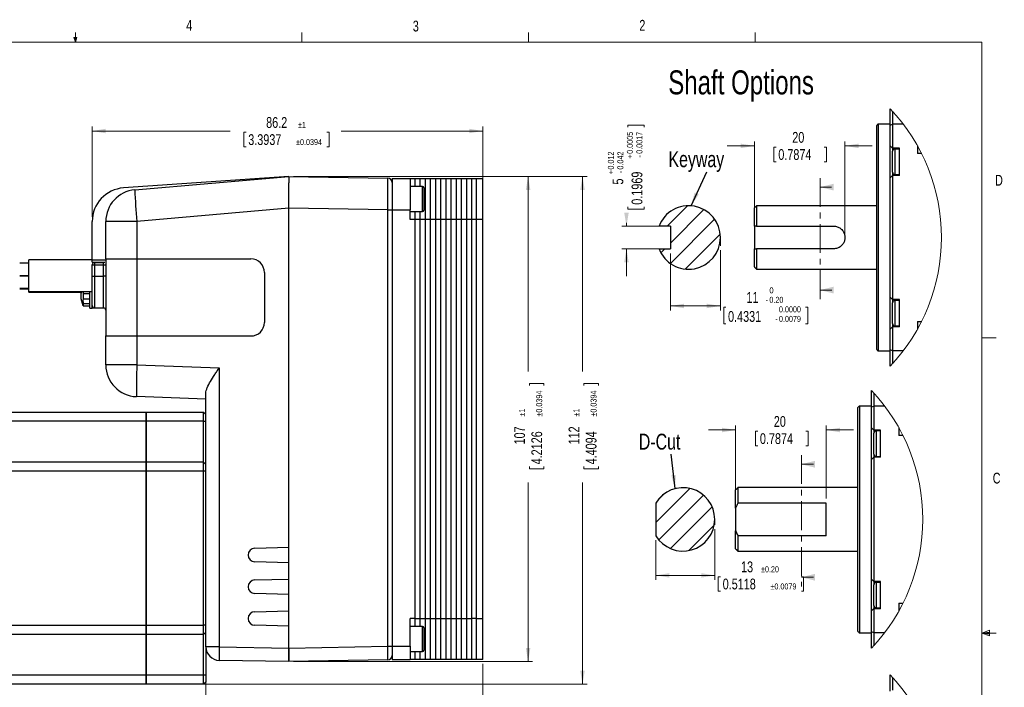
# Model space of a CAD drawing. Header units: millimetres. Extents: x 11 to 421, y 5 to 275.
# Tile 8 of 8: x 204 to 421, y 128 to 275. Entities that reach past the tile are written whole.
import ezdxf

# ---------------------------------------------------------------- set-up
doc = ezdxf.new("R2010")
doc.units = ezdxf.units.MM
doc.linetypes.add('CENTER', pattern=[10.16, 6.35, -1.27, 1.27, -1.27])
doc.styles.add('SLDTEXTSTYLE0', font='TXT', dxfattribs={"width": 0.75})
doc.dimstyles.new('SLDDIMSTYLE0', dxfattribs={"dimtxt": 2.38125, "dimasz": 3, "dimexe": 0, "dimexo": 0.0625, "dimgap": 0.595313, "dimtad": 0, "dimdec": 1, "dimrnd": 1e-09, "dimzin": 12, "dimdsep": 46, "dimtxsty": 'SLDTEXTSTYLE0', "dimsah": 1, "dimcen": 0.09, "dimadec": 0, "dimazin": 0, "dimtol": 1, "dimtp": 1, "dimtm": 1, "dimtfac": 1, "dimtdec": 1, "dimtofl": 0, "dimtmove": 0, "dimatfit": 3, "dimfxl": 1, "dimtolj": 1, "dimarcsym": 0})
doc.dimstyles.new('SLDDIMSTYLE10', dxfattribs={"dimtxt": 2.38125, "dimasz": 3, "dimexe": 0, "dimexo": 0.0625, "dimgap": 0.595313, "dimtad": 0, "dimdec": 3, "dimrnd": 1e-09, "dimzin": 12, "dimdsep": 46, "dimtxsty": 'SLDTEXTSTYLE0', "dimsah": 1, "dimcen": 0.09, "dimadec": 0, "dimazin": 0, "dimtol": 1, "dimtp": 0.012, "dimtm": 0.042, "dimtfac": 1.8, "dimtdec": 3, "dimtofl": 0, "dimtmove": 0, "dimatfit": 3, "dimfxl": 1, "dimtolj": 1, "dimarcsym": 0})
doc.dimstyles.new('SLDDIMSTYLE11', dxfattribs={"dimtxt": 0, "dimasz": 3, "dimexe": 0, "dimexo": 0.0625, "dimgap": 0, "dimtad": 0, "dimtih": 1, "dimtoh": 1, "dimdec": 0, "dimrnd": 1e-09, "dimzin": 0, "dimdsep": 46, "dimtxsty": 'Standard', "dimsah": 1, "dimcen": 0.09, "dimadec": 0, "dimazin": 0, "dimtfac": 3, "dimtdec": 0, "dimtofl": 0, "dimtmove": 0, "dimatfit": 3, "dimfxl": 1, "dimtolj": 1, "dimtzin": 0, "dimarcsym": 0})
doc.dimstyles.new('SLDDIMSTYLE12', dxfattribs={"dimtxt": 2.38125, "dimasz": 3, "dimexe": 0, "dimexo": 0.0625, "dimgap": 0.595313, "dimtad": 0, "dimrnd": 1e-09, "dimzin": 12, "dimdsep": 46, "dimtxsty": 'SLDTEXTSTYLE0', "dimsah": 1, "dimcen": 0.09, "dimadec": 0, "dimazin": 0, "dimtol": 1, "dimtp": 0.2, "dimtm": 0.2, "dimtfac": 1, "dimtofl": 0, "dimtmove": 0, "dimatfit": 3, "dimfxl": 1, "dimtolj": 1, "dimarcsym": 0})
doc.dimstyles.new('SLDDIMSTYLE3', dxfattribs={"dimtxt": 2.38125, "dimasz": 3, "dimexe": 0, "dimexo": 0.0625, "dimgap": 0.595313, "dimtad": 0, "dimrnd": 1e-09, "dimzin": 12, "dimdsep": 46, "dimtxsty": 'SLDTEXTSTYLE0', "dimsah": 1, "dimcen": 0.09, "dimadec": 0, "dimazin": 0, "dimtfac": 1, "dimtofl": 0, "dimtmove": 0, "dimatfit": 3, "dimfxl": 1, "dimtolj": 1, "dimtzin": 12, "dimarcsym": 0})
doc.dimstyles.new('SLDDIMSTYLE5', dxfattribs={"dimtxt": 2.38125, "dimasz": 3, "dimexe": 0, "dimexo": 0.0625, "dimgap": 0.595313, "dimtad": 0, "dimrnd": 1e-09, "dimzin": 12, "dimdsep": 46, "dimtxsty": 'SLDTEXTSTYLE0', "dimsah": 1, "dimcen": 0.09, "dimadec": 0, "dimazin": 0, "dimtol": 1, "dimtp": 1, "dimtm": 1, "dimtfac": 1, "dimtofl": 0, "dimtmove": 0, "dimatfit": 3, "dimfxl": 1, "dimtolj": 1, "dimarcsym": 0})
doc.dimstyles.new('SLDDIMSTYLE9', dxfattribs={"dimtxt": 2.38125, "dimasz": 3, "dimexe": 0, "dimexo": 0.0625, "dimgap": 0.595313, "dimtad": 0, "dimrnd": 1e-09, "dimzin": 12, "dimdsep": 46, "dimtxsty": 'SLDTEXTSTYLE0', "dimsah": 1, "dimcen": 0.09, "dimadec": 0, "dimazin": 0, "dimtol": 1, "dimtm": 0.2, "dimtfac": 0.555556, "dimtofl": 0, "dimtmove": 0, "dimatfit": 3, "dimfxl": 1, "dimtolj": 1, "dimtzin": 0, "dimarcsym": 0})

# ---------------------------------------------------------------- blocks, each defined once
blk = doc.blocks.new('*D13')
at = {"color": 7, "linetype": 'Continuous', "lineweight": 0}
for p, q in [((305.84, 133.24), (305.84, 109.15)), ((164.74, 128.24), (164.74, 109.15)), ((164.74, 110.15), (217.46, 110.15)), ((220.5, 109.87), (220.5, 106.65)), ((220.5, 109.87), (220.98, 109.87)), ((239.32, 109.87), (238.84, 109.87)), ((239.32, 109.87), (239.32, 106.65)), ((305.84, 110.15), (241.96, 110.15)), ((220.5, 106.65), (220.98, 106.65)), ((239.32, 106.65), (238.84, 106.65))]:
    blk.add_line(p, q, dxfattribs=at)
for points in [[(164.74, 110.15), (167.74, 109.65), (167.74, 110.65)], [(305.84, 110.15), (302.84, 110.65), (302.84, 109.65)]]:
    blk.add_solid(points, dxfattribs=at)
at = {"color": 7, "linetype": 'Continuous', "lineweight": 0, "attachment_point": 1, "style": 'SLDTEXTSTYLE0'}
for s, insert, char_height in [('141.1', (224.54, 113.22), 2.381), ('±1', (233.33, 112.15), 1.323), ('5.5551', (221.46, 109.44), 2.381), ('±0.0394', (232.01, 108.37), 1.323)]:
    blk.add_mtext(s, dxfattribs=dict(at, insert=insert, char_height=char_height))
blk = doc.blocks.new('*D14')
at = {"color": 7, "linetype": 'Continuous', "lineweight": 0}
for p, q in [((244.73, 136), (244.73, 117.74)), ((305.84, 133.24), (305.84, 117.74)), ((244.73, 118.74), (262.85, 118.74)), ((265.88, 118.45), (265.88, 115.24)), ((265.88, 118.45), (266.37, 118.45)), ((284.7, 118.45), (284.22, 118.45)), ((284.7, 118.45), (284.7, 115.24)), ((305.84, 118.74), (287.35, 118.74)), ((265.88, 115.24), (266.37, 115.24)), ((284.7, 115.24), (284.22, 115.24))]:
    blk.add_line(p, q, dxfattribs=at)
for points in [[(244.73, 118.74), (247.73, 118.24), (247.73, 119.24)], [(305.84, 118.74), (302.84, 119.24), (302.84, 118.24)]]:
    blk.add_solid(points, dxfattribs=at)
at = {"color": 7, "linetype": 'Continuous', "lineweight": 0, "attachment_point": 1, "style": 'SLDTEXTSTYLE0'}
for s, insert, char_height in [('61.1', (270.81, 121.81), 2.381), ('±1', (277.84, 120.74), 1.323), ('2.4059', (266.85, 118.03), 2.381), ('±0.0394', (277.4, 116.96), 1.323)]:
    blk.add_mtext(s, dxfattribs=dict(at, insert=insert, char_height=char_height))
blk = doc.blocks.new('*D18')
at = {"color": 7, "linetype": 'Continuous', "lineweight": 0}
for p, q in [((264.04, 240.74), (328.84, 240.74)), ((327.84, 240.74), (327.84, 197.72)), ((328.13, 195.08), (331.34, 195.08)), ((328.13, 195.08), (328.13, 194.59)), ((331.34, 195.08), (331.34, 194.59)), ((328.13, 176.26), (328.13, 176.74)), ((328.13, 176.26), (331.34, 176.26)), ((331.34, 176.26), (331.34, 176.74)), ((327.84, 128.74), (327.84, 173.22)), ((171.74, 128.74), (328.84, 128.74))]:
    blk.add_line(p, q, dxfattribs=at)
for points in [[(327.84, 240.74), (327.34, 237.74), (328.34, 237.74)], [(327.84, 128.74), (328.34, 131.74), (327.34, 131.74)]]:
    blk.add_solid(points, dxfattribs=at)
at = {"color": 7, "linetype": 'Continuous', "lineweight": 0, "attachment_point": 1, "rotation": 90, "style": 'SLDTEXTSTYLE0'}
for s, insert, char_height in [('±0.0394', (329.62, 187.77), 1.323), ('±1', (325.84, 187.77), 1.323), ('112', (324.77, 181.62), 2.381), ('4.4094', (328.55, 177.22), 2.381)]:
    blk.add_mtext(s, dxfattribs=dict(at, insert=insert, char_height=char_height))
blk = doc.blocks.new('*D19')
at = {"color": 7, "linetype": 'Continuous', "lineweight": 0}
for p, q in [((264.04, 240.74), (316.84, 240.74)), ((315.84, 240.74), (315.84, 197.72)), ((316.13, 195.08), (319.34, 195.08)), ((316.13, 195.08), (316.13, 194.59)), ((319.34, 195.08), (319.34, 194.59)), ((316.13, 176.26), (316.13, 176.74)), ((316.13, 176.26), (319.34, 176.26)), ((319.34, 176.26), (319.34, 176.74)), ((315.84, 133.74), (315.84, 173.22)), ((264.04, 133.74), (316.84, 133.74))]:
    blk.add_line(p, q, dxfattribs=at)
for points in [[(315.84, 240.74), (315.34, 237.74), (316.34, 237.74)], [(315.84, 133.74), (316.34, 136.74), (315.34, 136.74)]]:
    blk.add_solid(points, dxfattribs=at)
at = {"color": 7, "linetype": 'Continuous', "lineweight": 0, "attachment_point": 1, "rotation": 90, "style": 'SLDTEXTSTYLE0'}
for s, insert, char_height in [('±0.0394', (317.62, 187.77), 1.323), ('±1', (313.84, 187.77), 1.323), ('107', (312.77, 181.62), 2.381), ('4.2126', (316.55, 177.22), 2.381)]:
    blk.add_mtext(s, dxfattribs=dict(at, insert=insert, char_height=char_height))
blk = doc.blocks.new('*D20')
at = {"color": 7, "linetype": 'Continuous', "lineweight": 0}
for p, q in [((219.64, 231.79), (219.64, 251.74)), ((219.64, 250.74), (250.08, 250.74)), ((253.11, 250.45), (253.11, 247.24)), ((253.11, 250.45), (253.59, 250.45)), ((271.93, 250.45), (271.45, 250.45)), ((271.93, 250.45), (271.93, 247.24)), ((305.84, 250.74), (274.57, 250.74)), ((305.84, 232.24), (305.84, 251.74)), ((253.11, 247.24), (253.59, 247.24)), ((271.93, 247.24), (271.45, 247.24))]:
    blk.add_line(p, q, dxfattribs=at)
for points in [[(219.64, 250.74), (222.64, 250.24), (222.64, 251.24)], [(305.84, 250.74), (302.84, 251.24), (302.84, 250.24)]]:
    blk.add_solid(points, dxfattribs=at)
at = {"color": 7, "linetype": 'Continuous', "lineweight": 0, "attachment_point": 1, "style": 'SLDTEXTSTYLE0'}
for s, insert, char_height in [('86.2', (258.03, 253.81), 2.381), ('±1', (265.06, 252.74), 1.323), ('3.3937', (254.08, 250.03), 2.381), ('±0.0394', (264.63, 248.96), 1.323)]:
    blk.add_mtext(s, dxfattribs=dict(at, insert=insert, char_height=char_height))
blk = doc.blocks.new('*D24')
at = {"color": 7, "linetype": 'Continuous', "lineweight": 0}
for p, q in [((365.76, 230.76), (365.76, 248.46)), ((385.76, 228.26), (385.76, 248.46)), ((365.76, 247.46), (359.76, 247.46)), ((370.08, 247.18), (370.08, 243.96)), ((370.08, 247.18), (370.57, 247.18)), ((381.69, 247.18), (381.2, 247.18)), ((381.69, 247.18), (381.69, 243.96)), ((385.76, 247.46), (391.76, 247.46)), ((370.08, 243.96), (370.57, 243.96)), ((381.69, 243.96), (381.2, 243.96))]:
    blk.add_line(p, q, dxfattribs=at)
for points in [[(365.76, 247.46), (362.76, 247.96), (362.76, 246.96)], [(385.76, 247.46), (388.76, 246.96), (388.76, 247.96)]]:
    blk.add_solid(points, dxfattribs=at)
at = {"color": 7, "linetype": 'Continuous', "lineweight": 0, "char_height": 2.381, "attachment_point": 1, "style": 'SLDTEXTSTYLE0'}
for s, insert in [('20', (374.13, 250.53)), ('0.7874', (371.05, 246.75))]:
    blk.add_mtext(s, dxfattribs=dict(at, insert=insert))
blk = doc.blocks.new('*D25')
at = {"color": 7, "linetype": 'Continuous', "lineweight": 0}
for p, q in [((358.26, 224.44), (358.26, 211.16)), ((347.26, 223.76), (347.26, 211.16)), ((347.26, 212.16), (358.26, 212.16)), ((359, 211.88), (359, 208.25)), ((359, 211.88), (359.48, 211.88)), ((377.53, 211.88), (377.04, 211.88)), ((377.53, 211.88), (377.53, 208.25)), ((359, 208.25), (359.48, 208.25)), ((377.53, 208.25), (377.04, 208.25))]:
    blk.add_line(p, q, dxfattribs=at)
for points in [[(347.26, 212.16), (350.26, 211.66), (350.26, 212.66)], [(358.26, 212.16), (355.26, 212.66), (355.26, 211.66)]]:
    blk.add_solid(points, dxfattribs=at)
at = {"color": 7, "linetype": 'Continuous', "lineweight": 0, "attachment_point": 1, "style": 'SLDTEXTSTYLE0'}
for s, insert, char_height in [('11', (364.02, 215.23), 2.381), ('0', (369.09, 216.26), 1.32), ('-', (368.26, 214.17), 1.32), ('0.20', (369.09, 214.17), 1.323), ('0.4331', (359.96, 211.04), 2.381), ('0.0000', (371.19, 212.07), 1.323), ('-', (370.36, 209.97), 1.32), ('0.0079', (371.19, 209.97), 1.323)]:
    blk.add_mtext(s, dxfattribs=dict(at, insert=insert, char_height=char_height))
blk = doc.blocks.new('*D26')
at = {"color": 7, "linetype": 'Continuous', "lineweight": 0}
for p, q in [((337.83, 252.05), (341.46, 252.05)), ((337.83, 252.05), (337.83, 251.56)), ((341.46, 252.05), (341.46, 251.56)), ((337.83, 233.52), (337.83, 234)), ((337.83, 233.52), (341.46, 233.52)), ((341.46, 233.52), (341.46, 234)), ((337.54, 229.76), (337.54, 230.48)), ((346.26, 229.76), (336.54, 229.76)), ((346.26, 224.76), (336.54, 224.76)), ((337.54, 224.76), (337.54, 218.76))]:
    blk.add_line(p, q, dxfattribs=at)
for points in [[(337.54, 229.76), (338.04, 232.76), (337.04, 232.76)], [(337.54, 224.76), (337.04, 221.76), (338.04, 221.76)]]:
    blk.add_solid(points, dxfattribs=at)
at = {"color": 7, "linetype": 'Continuous', "lineweight": 0, "attachment_point": 1, "rotation": 90, "style": 'SLDTEXTSTYLE0'}
for s, insert, char_height in [('0.0005', (337.64, 245.71), 1.323), ('0.0017', (339.74, 245.71), 1.323), ('0.012', (333.44, 242.24), 1.323), ('0.042', (335.54, 242.24), 1.323), ('+', (337.64, 244.64), 1.32), ('0.1969', (338.67, 234.48), 2.381), ('-', (339.74, 244.88), 1.32), ('+', (333.44, 241.17), 1.32), ('-', (335.54, 241.41), 1.32), ('5', (334.47, 238.93), 2.38)]:
    blk.add_mtext(s, dxfattribs=dict(at, insert=insert, char_height=char_height))
blk = doc.blocks.new('*D27')
at = {"color": 7, "linetype": 'Continuous', "lineweight": 0}
for p, q in [((361.63, 184.81), (355.63, 184.81)), ((361.63, 168.6), (361.63, 185.81)), ((381.63, 169.7), (381.63, 185.81)), ((381.63, 184.81), (387.63, 184.81)), ((366.02, 184.53), (366.02, 181.31)), ((366.02, 184.53), (366.5, 184.53)), ((377.62, 184.53), (377.14, 184.53)), ((377.62, 184.53), (377.62, 181.31)), ((366.02, 181.31), (366.5, 181.31)), ((377.62, 181.31), (377.14, 181.31))]:
    blk.add_line(p, q, dxfattribs=at)
for points in [[(361.63, 184.81), (358.63, 185.31), (358.63, 184.31)], [(381.63, 184.81), (384.63, 184.31), (384.63, 185.31)]]:
    blk.add_solid(points, dxfattribs=at)
at = {"color": 7, "linetype": 'Continuous', "lineweight": 0, "char_height": 2.381, "attachment_point": 1, "style": 'SLDTEXTSTYLE0'}
for s, insert in [('20', (370.06, 187.88)), ('0.7874', (366.99, 184.1))]:
    blk.add_mtext(s, dxfattribs=dict(at, insert=insert))
blk = doc.blocks.new('*D29')
at = {"color": 7, "linetype": 'Continuous', "lineweight": 0}
for p, q in [((357.03, 162.92), (357.03, 151.75)), ((344.03, 160.49), (344.03, 151.75)), ((344.03, 152.75), (357.03, 152.75)), ((357.81, 152.46), (357.81, 149.25)), ((357.81, 152.46), (358.3, 152.46)), ((376.63, 152.46), (376.15, 152.46)), ((376.63, 152.46), (376.63, 149.25)), ((357.81, 149.25), (358.3, 149.25)), ((376.63, 149.25), (376.15, 149.25))]:
    blk.add_line(p, q, dxfattribs=at)
for points in [[(344.03, 152.75), (347.03, 152.25), (347.03, 153.25)], [(357.03, 152.75), (354.03, 153.25), (354.03, 152.25)]]:
    blk.add_solid(points, dxfattribs=at)
at = {"color": 7, "linetype": 'Continuous', "lineweight": 0, "attachment_point": 1, "style": 'SLDTEXTSTYLE0'}
for s, insert, char_height in [('13', (362.83, 155.82), 2.381), ('±0.20', (367.23, 154.75), 1.323), ('0.5118', (358.78, 152.04), 2.381), ('±0.0079', (369.33, 150.97), 1.323)]:
    blk.add_mtext(s, dxfattribs=dict(at, insert=insert, char_height=char_height))

msp = doc.modelspace()

# ---------------------------------------------------------------- hatches: boundary and pattern name
at = {"linetype": 'Continuous', "lineweight": 0}
h = msp.add_hatch(dxfattribs=at)
h.set_pattern_fill('ANSI31', style=0)
edge = h.paths.add_edge_path(flags=0)
edge.add_line((344.7242, 229.763), (347.2625, 229.763))
edge.add_line((347.2625, 229.763), (347.2625, 224.763))
edge.add_line((347.2625, 224.763), (344.7242, 224.763))
edge.add_arc((351.2625, 227.263), 7, 200.924832, 519.075168)
h = msp.add_hatch(dxfattribs=at)
h.set_pattern_fill('ANSI31', style=0)
edge = h.paths.add_edge_path(flags=0)
edge.add_line((344.7242, 229.763), (347.2625, 229.763))
edge.add_line((347.2625, 229.763), (347.2625, 224.763))
edge.add_line((347.2625, 224.763), (344.7242, 224.763))
edge.add_arc((351.2625, 227.263), 7, 200.924832, 519.075168)
h = msp.add_hatch(dxfattribs=at)
h.set_pattern_fill('ANSI31', style=0)
edge = h.paths.add_edge_path(flags=0)
edge.add_arc((350.0279, 165.0979), 7, 211.002719, 508.997281)
edge.add_line((344.0279, 168.7035), (344.0279, 161.4924))
h = msp.add_hatch(dxfattribs=at)
h.set_pattern_fill('ANSI31', style=0)
edge = h.paths.add_edge_path(flags=0)
edge.add_arc((350.0279, 165.0979), 7, 211.002719, 508.997281)
edge.add_line((344.0279, 168.7035), (344.0279, 161.4924))

# ---------------------------------------------------------------- linework, layer by layer
at = {"color": 7, "linetype": 'Continuous', "lineweight": 0}
for p, q in [((215.9254, 270.3087), (215.9254, 272.4626)), ((265.9317, 270.3087), (265.9317, 272.4626)), ((315.9379, 270.3087), (315.9379, 272.4626)), ((365.9442, 270.3087), (365.9442, 272.4626)), ((15.9068, 270.3087), (415.9568, 270.3087)), ((215.9254, 270.3087), (215.5889, 271.3737)), ((216.2443, 271.3737), (215.5889, 271.3737)), ((215.7467, 271.3737), (215.9254, 270.3087)), ((215.9254, 270.3087), (216.2443, 271.3737)), ((216.0501, 271.3737), (215.9254, 270.3087)), ((415.9568, 9.9587), (415.9568, 270.3087)), ((382.7986, 238.3639), (380.2638, 238.3639)), ((385.7638, 227.263), (385.7638, 228.7636)), ((358.2625, 227.263), (358.2625, 225.4436)), ((382.8517, 215.6614), (380.2638, 215.6614)), ((415.9568, 205.1124), (419.1318, 205.1124)), ((378.8444, 177.2582), (376.1338, 177.2582)), ((357.0279, 165.0979), (357.0279, 163.9226)), ((378.7821, 152.33), (376.1338, 152.33)), ((415.9568, 140.0249), (417.6632, 140.6348)), ((415.9568, 140.0249), (417.6632, 140.2545)), ((415.9568, 140.0249), (419.1318, 140.0249)), ((415.9568, 140.0249), (417.6632, 139.4514)), ((415.9568, 140.0249), (417.6632, 139.7631)), ((417.6632, 140.6348), (417.6632, 139.4514))]:
    msp.add_line(p, q, dxfattribs=at)
at = {"color": 7, "linetype": 'Continuous', "lineweight": 30}
for p, q in [((395.7638, 252.0558), (395.7638, 255.6476)), ((396.2638, 255.1097), (396.2638, 252.263)), ((393.0638, 252.263), (393.0638, 202.263)), ((395.7638, 252.0558), (396.2638, 252.263)), ((395.7638, 247.463), (395.7638, 252.0558)), ((398.6377, 252.263), (396.2638, 252.263)), ((396.2638, 252.263), (396.2638, 246.963)), ((392.7638, 202.563), (392.7638, 251.963)), ((395.7638, 247.463), (396.2638, 246.963)), ((395.7638, 240.463), (395.7638, 247.463)), ((397.7638, 246.963), (396.2638, 246.963)), ((396.2638, 246.963), (396.2638, 246.263)), ((396.2638, 241.663), (396.2638, 246.263)), ((396.7638, 246.763), (396.7638, 241.163)), ((397.7638, 240.963), (397.7638, 246.963)), ((401.7638, 247.5038), (401.7638, 245.763)), ((402.6886, 245.763), (401.7638, 245.763)), ((396.2638, 241.663), (396.2638, 240.963)), ((263.0433, 240.7369), (226.5405, 238.1844)), ((229.0332, 237.7614), (263.0433, 240.7369)), ((263.0433, 240.7369), (284.8607, 240.3561)), ((263.0433, 240.7369), (263.0433, 239.3415)), ((263.0433, 233.738), (263.0433, 239.3415)), ((285.8433, 240.2369), (289.8433, 240.2369)), ((285.8433, 240.2369), (285.8433, 233.3553)), ((289.8433, 240.2369), (289.8433, 233.3553)), ((289.8433, 240.2369), (290.8433, 240.2369)), ((290.8433, 240.2369), (290.8433, 238.4869)), ((290.8433, 240.2369), (291.9796, 240.2369)), ((291.9796, 240.2369), (291.9796, 238.4869)), ((291.9796, 240.2369), (293.116, 240.2369)), ((293.116, 240.2369), (293.116, 231.2369)), ((293.116, 240.2369), (294.2524, 240.2369)), ((294.2524, 240.2369), (294.2524, 231.2369)), ((294.2524, 240.2369), (295.3887, 240.2369)), ((295.3887, 240.2369), (295.3887, 231.2369)), ((295.3887, 240.2369), (296.5251, 240.2369)), ((296.5251, 240.2369), (296.5251, 231.2369)), ((296.5251, 240.2369), (297.6615, 240.2369)), ((297.6615, 240.2369), (297.6615, 231.2369)), ((297.6615, 240.2369), (298.7978, 240.2369)), ((298.7978, 240.2369), (298.7978, 231.2369)), ((298.7978, 240.2369), (299.9342, 240.2369)), ((299.9342, 240.2369), (299.9342, 231.2369)), ((299.9342, 240.2369), (301.0705, 240.2369)), ((301.0705, 240.2369), (301.0705, 231.2369)), ((301.0705, 240.2369), (302.2069, 240.2369)), ((302.2069, 240.2369), (302.2069, 231.2369)), ((302.2069, 240.2369), (303.3433, 240.2369)), ((303.3433, 240.2369), (303.3433, 231.2369)), ((303.3433, 240.2369), (304.3433, 240.2369)), ((304.3433, 240.2369), (305.8433, 240.2369)), ((304.3433, 240.2369), (304.3433, 231.2369)), ((395.7638, 240.463), (396.2638, 240.963)), ((395.7638, 214.063), (395.7638, 240.463)), ((396.2638, 240.963), (396.2638, 213.563)), ((397.7638, 240.963), (396.2638, 240.963)), ((292.5433, 232.9869), (292.5433, 238.4869)), ((292.8433, 238.1869), (292.8433, 233.2869)), ((263.0433, 233.7208), (229.5211, 230.788)), ((263.0433, 136.7364), (263.0433, 233.738)), ((284.8607, 233.3571), (263.0433, 233.738)), ((263.0433, 158.9369), (263.0433, 233.7208)), ((284.8607, 137.1173), (284.8607, 233.3571)), ((284.8607, 233.3571), (285.8433, 233.3571)), ((285.8433, 233.3553), (285.8433, 137.1179)), ((285.8433, 233.3553), (289.8433, 233.3553)), ((289.8433, 231.2369), (289.8433, 233.3553)), ((290.8433, 232.9869), (290.8433, 231.2369)), ((291.9796, 232.9869), (291.9796, 231.2369)), ((365.7638, 229.763), (365.7638, 233.763)), ((366.2638, 234.263), (366.2638, 229.763)), ((219.6433, 222.338), (219.6433, 230.788)), ((229.5211, 230.788), (222.6433, 230.788)), ((222.6433, 222.5369), (222.6433, 230.788)), ((229.5211, 230.788), (229.5211, 222.5369)), ((290.8433, 231.2369), (289.8433, 231.2369)), ((290.8433, 231.2369), (290.8433, 143.2369)), ((291.9796, 231.2369), (290.8433, 231.2369)), ((291.9796, 231.2369), (291.9796, 143.2369)), ((293.116, 231.2369), (291.9796, 231.2369)), ((293.116, 231.2369), (293.116, 143.2369)), ((294.2524, 231.2369), (293.116, 231.2369)), ((294.2524, 231.2369), (294.2524, 143.2369)), ((295.3887, 231.2369), (294.2524, 231.2369)), ((295.3887, 231.2369), (295.3887, 143.2369)), ((296.5251, 231.2369), (295.3887, 231.2369)), ((296.5251, 231.2369), (296.5251, 143.2369)), ((297.6615, 231.2369), (296.5251, 231.2369)), ((297.6615, 231.2369), (297.6615, 143.2369)), ((298.7978, 231.2369), (297.6615, 231.2369)), ((298.7978, 231.2369), (298.7978, 143.2369)), ((299.9342, 231.2369), (298.7978, 231.2369)), ((299.9342, 231.2369), (299.9342, 143.2369)), ((301.0705, 231.2369), (299.9342, 231.2369)), ((301.0705, 231.2369), (301.0705, 143.2369)), ((302.2069, 231.2369), (301.0705, 231.2369)), ((303.3433, 231.2369), (302.2069, 231.2369)), ((302.2069, 231.2369), (302.2069, 143.2369)), ((304.3433, 231.2369), (303.3433, 231.2369)), ((303.3433, 231.2369), (303.3433, 143.2369)), ((305.8433, 231.2369), (304.3433, 231.2369)), ((304.3433, 231.2369), (304.3433, 143.2369)), ((347.2625, 229.763), (344.7242, 229.763)), ((347.2625, 229.763), (347.2625, 224.763)), ((365.7638, 229.763), (365.7638, 224.763)), ((366.2638, 229.763), (383.2638, 229.763)), ((407.0638, 227.2677), (407.0638, 227.2582)), ((407.0638, 227.2677), (407.0638, 227.2582)), ((344.7242, 224.763), (347.2625, 224.763)), ((365.7638, 220.763), (365.7638, 224.763)), ((366.2638, 224.763), (366.2638, 220.263)), ((383.2638, 224.763), (366.2638, 224.763)), ((205.6433, 218.8369), (205.6433, 222.3369)), ((219.6433, 222.338), (222.6433, 222.338)), ((219.6433, 221.838), (219.6433, 222.338)), ((219.6433, 221.838), (222.4433, 221.838)), ((220.1433, 221.738), (220.1433, 221.238)), ((220.1433, 221.738), (222.1433, 221.738)), ((222.1433, 221.238), (222.1433, 221.738)), ((222.6433, 222.5369), (229.5211, 222.5369)), ((222.6433, 222.5369), (222.6433, 205.5369)), ((229.5211, 222.5369), (254.6433, 222.5369)), ((229.5211, 222.5369), (229.5211, 205.5369)), ((219.6433, 221.238), (220.1433, 221.238)), ((219.6433, 218.738), (219.6433, 221.238)), ((220.1433, 221.238), (222.1433, 221.238)), ((220.1433, 221.238), (220.1433, 218.738)), ((222.1433, 221.238), (222.6433, 221.238)), ((222.1433, 218.738), (222.1433, 221.238)), ((257.6433, 219.5369), (257.6433, 208.5369)), ((205.6433, 215.3369), (205.6433, 218.8369)), ((219.6433, 212.238), (219.6433, 218.738)), ((219.6433, 218.738), (220.1433, 218.738)), ((220.1433, 218.738), (222.1433, 218.738)), ((220.1433, 218.738), (220.1433, 211.738)), ((222.1433, 211.738), (222.1433, 218.738)), ((222.6433, 218.738), (222.1433, 218.738)), ((205.6433, 215.2369), (205.6433, 215.3369)), ((219.1433, 214.3369), (219.1433, 215.3369)), ((217.6781, 214.9099), (217.6781, 213.7639)), ((217.6781, 214.9099), (219.1433, 214.9099)), ((217.6781, 213.7639), (219.1433, 213.7639)), ((219.1433, 211.6869), (219.1433, 214.3369)), ((395.7638, 214.063), (396.2638, 213.563)), ((395.7638, 207.063), (395.7638, 214.063)), ((397.7638, 213.563), (396.2638, 213.563)), ((396.2638, 213.563), (396.2638, 212.863)), ((396.7638, 213.363), (396.7638, 207.763)), ((397.7638, 207.563), (397.7638, 213.563)), ((217.6781, 212.7391), (219.1433, 212.7391)), ((217.6781, 212.7391), (217.6781, 212.1661)), ((217.6781, 212.1661), (219.1433, 212.1661)), ((219.6433, 211.7369), (219.6433, 212.238)), ((219.6433, 211.7369), (222.177, 211.7369)), ((219.6433, 211.6869), (219.6433, 211.7369)), ((220.1433, 211.738), (222.1433, 211.738)), ((396.2638, 208.263), (396.2638, 212.863)), ((401.7638, 208.763), (402.6886, 208.763)), ((401.7638, 208.763), (401.7638, 207.0222)), ((396.2638, 207.563), (395.7638, 207.063)), ((395.7638, 202.4701), (395.7638, 207.063)), ((396.2638, 208.263), (396.2638, 207.563)), ((396.2638, 207.563), (396.2638, 202.263)), ((397.7638, 207.563), (396.2638, 207.563)), ((222.6433, 199.1677), (222.6433, 205.5369)), ((222.6433, 205.5369), (229.5211, 205.5369)), ((229.5211, 205.5369), (229.5211, 199.1677)), ((229.5211, 205.5369), (254.6433, 205.5369)), ((396.2638, 202.263), (395.7638, 202.4701)), ((395.7638, 198.8783), (395.7638, 202.4701)), ((398.6377, 202.263), (396.2638, 202.263)), ((396.2638, 202.263), (396.2638, 199.4162)), ((229.5211, 199.1677), (222.6433, 199.1677)), ((229.5211, 199.1677), (247.6809, 198.5336)), ((247.6809, 198.5336), (247.6809, 137.0046)), ((391.6338, 189.8908), (391.6338, 193.4826)), ((244.7333, 191.6365), (229.399, 192.172)), ((244.7333, 137.0046), (244.7333, 192.9271)), ((392.1338, 192.9446), (392.1338, 190.0979)), ((388.6338, 140.3979), (388.6338, 189.7979)), ((388.9338, 190.0979), (388.9338, 140.0979)), ((391.6338, 189.8908), (392.1338, 190.0979)), ((391.6338, 185.2979), (391.6338, 189.8908)), ((394.5077, 190.0979), (392.1338, 190.0979)), ((392.1338, 190.0979), (392.1338, 184.7979)), ((176.0433, 188.7369), (231.5433, 188.7369)), ((231.5433, 188.7369), (231.5433, 186.7369)), ((231.5433, 188.7369), (244.2333, 188.7369)), ((231.5433, 186.7369), (231.5433, 188.7369)), ((244.2333, 186.7369), (244.2333, 188.7369)), ((244.2333, 188.7369), (244.7333, 188.2369)), ((231.5433, 186.7369), (176.0433, 186.7369)), ((231.5433, 177.7369), (231.5433, 186.7369)), ((244.2333, 186.7369), (231.5433, 186.7369)), ((231.5433, 186.7369), (231.5433, 177.7369)), ((244.2333, 177.7369), (244.2333, 186.7369)), ((244.2333, 186.7369), (244.7333, 186.7369)), ((391.6338, 185.2979), (392.1338, 184.7979)), ((391.6338, 178.2979), (391.6338, 185.2979)), ((393.6338, 184.7979), (392.1338, 184.7979)), ((392.1338, 184.7979), (392.1338, 184.0979)), ((393.6338, 178.7979), (393.6338, 184.7979)), ((397.6338, 185.3387), (397.6338, 183.5979)), ((392.1338, 179.4979), (392.1338, 184.0979)), ((392.6338, 184.5979), (392.6338, 178.9979)), ((398.5586, 183.5979), (397.6338, 183.5979)), ((391.6338, 178.2979), (392.1338, 178.7979)), ((391.6338, 151.8979), (391.6338, 178.2979)), ((392.1338, 179.4979), (392.1338, 178.7979)), ((392.1338, 178.7979), (392.1338, 151.3979)), ((393.6338, 178.7979), (392.1338, 178.7979)), ((231.5433, 177.7369), (176.0433, 177.7369)), ((231.5433, 177.7369), (231.5433, 175.7369)), ((231.5433, 175.7369), (231.5433, 177.7369)), ((244.2333, 177.7369), (231.5433, 177.7369)), ((244.2333, 175.7369), (244.2333, 177.7369)), ((244.2333, 177.7369), (244.7333, 177.2369)), ((231.5433, 175.7369), (176.0433, 175.7369)), ((231.5433, 141.7369), (231.5433, 175.7369)), ((244.2333, 175.7369), (231.5433, 175.7369)), ((231.5433, 175.7369), (231.5433, 141.7369)), ((244.7333, 175.7369), (244.2333, 175.7369)), ((244.2333, 141.7369), (244.2333, 175.7369)), ((362.1338, 172.0979), (362.1338, 168.7035)), ((361.6338, 167.5979), (361.6338, 171.5979)), ((344.0279, 168.7035), (344.0279, 161.4924)), ((361.6338, 167.5979), (361.6338, 162.5979)), ((381.6338, 168.7035), (362.1338, 168.7035)), ((381.6338, 161.4924), (381.6338, 168.7035)), ((402.9338, 165.1026), (402.9338, 165.0932)), ((402.9338, 165.1026), (402.9338, 165.0932)), ((361.6338, 158.5979), (361.6338, 162.5979)), ((381.6338, 161.4924), (362.1338, 161.4924)), ((362.1338, 161.4924), (362.1338, 158.0979)), ((255.5034, 158.7364), (263.0433, 158.9369)), ((263.0433, 155.5369), (255.5034, 155.7374)), ((263.0433, 151.9369), (263.0433, 155.5369)), ((255.5034, 151.7364), (263.0433, 151.9369)), ((391.6338, 151.8979), (392.1338, 151.3979)), ((391.6338, 144.8979), (391.6338, 151.8979)), ((393.6338, 151.3979), (392.1338, 151.3979)), ((392.1338, 151.3979), (392.1338, 150.6979)), ((392.1338, 146.0979), (392.1338, 150.6979)), ((392.6338, 151.1979), (392.6338, 145.5979)), ((393.6338, 145.3979), (393.6338, 151.3979)), ((263.0433, 148.5369), (255.5034, 148.7374)), ((263.0433, 144.9369), (263.0433, 148.5369)), ((392.1338, 146.0979), (392.1338, 145.3979)), ((397.6338, 146.5979), (398.5586, 146.5979)), ((397.6338, 146.5979), (397.6338, 144.8571)), ((255.5034, 144.7364), (263.0433, 144.9369)), ((392.1338, 145.3979), (391.6338, 144.8979)), ((391.6338, 140.305), (391.6338, 144.8979)), ((392.1338, 145.3979), (392.1338, 140.0979)), ((393.6338, 145.3979), (392.1338, 145.3979)), ((176.0433, 141.7369), (231.5433, 141.7369)), ((231.5433, 141.7369), (231.5433, 139.7369)), ((231.5433, 139.7369), (231.5433, 141.7369)), ((231.5433, 141.7369), (244.2333, 141.7369)), ((244.2333, 139.7369), (244.2333, 141.7369)), ((244.7333, 141.7369), (244.2333, 141.7369)), ((263.0433, 141.5369), (255.5034, 141.7374)), ((263.0433, 136.7364), (263.0433, 141.5369)), ((289.8433, 137.1179), (289.8433, 143.2369)), ((290.8433, 143.2369), (289.8433, 143.2369)), ((290.8433, 143.2369), (291.9796, 143.2369)), ((290.8433, 143.2369), (290.8433, 141.4869)), ((291.9796, 143.2369), (293.116, 143.2369)), ((291.9796, 143.2369), (291.9796, 141.4869)), ((292.5433, 135.9869), (292.5433, 141.4869)), ((293.116, 143.2369), (294.2524, 143.2369)), ((293.116, 143.2369), (293.116, 134.2369)), ((294.2524, 143.2369), (295.3887, 143.2369)), ((294.2524, 143.2369), (294.2524, 134.2369)), ((295.3887, 143.2369), (296.5251, 143.2369)), ((295.3887, 143.2369), (295.3887, 134.2369)), ((296.5251, 143.2369), (297.6615, 143.2369)), ((296.5251, 143.2369), (296.5251, 134.2369)), ((297.6615, 143.2369), (298.7978, 143.2369)), ((297.6615, 143.2369), (297.6615, 134.2369)), ((298.7978, 143.2369), (299.9342, 143.2369)), ((298.7978, 143.2369), (298.7978, 134.2369)), ((299.9342, 143.2369), (301.0705, 143.2369)), ((299.9342, 143.2369), (299.9342, 134.2369)), ((301.0705, 143.2369), (302.2069, 143.2369)), ((301.0705, 143.2369), (301.0705, 134.2369)), ((302.2069, 143.2369), (303.3433, 143.2369)), ((302.2069, 143.2369), (302.2069, 134.2369)), ((304.3433, 143.2369), (303.3433, 143.2369)), ((303.3433, 143.2369), (303.3433, 134.2369)), ((304.3433, 143.2369), (305.8433, 143.2369)), ((304.3433, 143.2369), (304.3433, 134.2369)), ((231.5433, 139.7369), (176.0433, 139.7369)), ((231.5433, 130.7369), (231.5433, 139.7369)), ((244.2333, 139.7369), (231.5433, 139.7369)), ((231.5433, 139.7369), (231.5433, 130.7369)), ((244.7333, 140.2369), (244.2333, 139.7369)), ((244.2333, 130.7369), (244.2333, 139.7369)), ((292.8433, 141.1869), (292.8433, 136.2869)), ((392.1338, 140.0979), (391.6338, 140.305)), ((391.6338, 136.7132), (391.6338, 140.305)), ((394.5077, 140.0979), (392.1338, 140.0979)), ((392.1338, 140.0979), (392.1338, 137.2512)), ((244.7333, 137.0046), (244.7333, 130.7369)), ((247.6809, 137.0046), (244.7333, 137.0046)), ((247.6809, 137.0046), (263.0433, 136.7364)), ((263.0433, 136.7364), (284.8607, 137.1173)), ((284.8607, 137.1173), (285.8433, 137.1173)), ((285.8433, 137.1179), (289.8433, 137.1179)), ((285.8433, 137.1179), (285.8433, 134.2369)), ((289.8433, 137.1179), (289.8433, 134.2369)), ((263.0433, 133.7369), (263.0433, 136.7364)), ((263.0433, 136.7364), (263.0433, 133.7369)), ((290.8433, 135.9869), (290.8433, 134.2369)), ((291.9796, 135.9869), (291.9796, 134.2369)), ((263.0433, 133.7369), (247.6809, 134.005)), ((284.8607, 134.1177), (263.0433, 133.7369)), ((285.8433, 134.2369), (289.8433, 134.2369)), ((290.8433, 134.2369), (289.8433, 134.2369)), ((291.9796, 134.2369), (290.8433, 134.2369)), ((293.116, 134.2369), (291.9796, 134.2369)), ((294.2524, 134.2369), (293.116, 134.2369)), ((295.3887, 134.2369), (294.2524, 134.2369)), ((296.5251, 134.2369), (295.3887, 134.2369)), ((297.6615, 134.2369), (296.5251, 134.2369)), ((298.7978, 134.2369), (297.6615, 134.2369)), ((299.9342, 134.2369), (298.7978, 134.2369)), ((301.0705, 134.2369), (299.9342, 134.2369)), ((302.2069, 134.2369), (301.0705, 134.2369)), ((303.3433, 134.2369), (302.2069, 134.2369)), ((304.3433, 134.2369), (303.3433, 134.2369)), ((305.8433, 134.2369), (304.3433, 134.2369)), ((231.5433, 130.7369), (176.0433, 130.7369)), ((231.5433, 130.7369), (231.5433, 128.7369)), ((244.2333, 130.7369), (231.5433, 130.7369)), ((231.5433, 128.7369), (231.5433, 130.7369)), ((244.7333, 130.7369), (244.2333, 130.7369)), ((244.2333, 128.7369), (244.2333, 130.7369)), ((244.7333, 130.7369), (244.7333, 129.2369)), ((395.7638, 127.2029), (395.7638, 130.7947)), ((231.5433, 128.7369), (176.0433, 128.7369)), ((244.2333, 128.7369), (231.5433, 128.7369)), ((244.7333, 129.2369), (244.2333, 128.7369)), ((396.2638, 130.2568), (396.2638, 127.41))]:
    msp.add_line(p, q, dxfattribs=at)
at = {"color": 7, "linetype": 'CENTER', "lineweight": 0}
for p, q in [((380.2638, 240.3639), (380.2638, 213.6614)), ((376.1338, 179.2582), (376.1338, 150.33))]:
    msp.add_line(p, q, dxfattribs=at)
at = {"color": 7, "linetype": 'Continuous', "lineweight": 0}
for centre, start, end in [((365.7638, 227.263), 359.999998, 43.415215), ((365.7638, 227.263), 316.58479, 359.999998), ((361.6338, 165.0979), 359.999998, 43.415215), ((361.6338, 165.0979), 316.58479, 359.999998), ((365.7638, 102.4101), 359.999998, 43.415215)]:
    msp.add_arc(centre, 41.3, start, end, dxfattribs=at)
at = {"color": 7, "linetype": 'Continuous', "lineweight": 30}
for centre, radius, start, end in [((396.7638, 246.263), 0.5, 90.000303, 179.999697), ((396.7638, 241.663), 0.5, 180.00041, 269.999697), ((284.8433, 239.3562), 1, 0, 89), ((227.0577, 230.788), 7.4144, 94, 180), ((229.6433, 230.788), 7, 95, 180), ((336.5207, 241.7785), 107.5626, 182.140306, 185.864572), ((292.5433, 238.1869), 0.3, 0, 90), ((292.5433, 233.2869), 0.3, 270, 0), ((351.2625, 227.263), 7, 200.924832, 159.075168), ((220.1433, 221.238), 0.5, 90, 180), ((222.1433, 222.238), 0.5, 270, 306.869898), ((254.6433, 219.5369), 3, 0, 90), ((222.1433, 214.3369), 5, 168.463041, 180.000024), ((222.1433, 214.3369), 5, 180.000024, 204.64995), ((396.7638, 212.863), 0.5, 90.000303, 179.99959), ((220.1433, 212.238), 0.5, 180, 270), ((222.1433, 211.238), 0.5, 0, 90), ((254.6433, 208.5369), 3, 270, 0), ((396.7638, 208.263), 0.5, 180.000303, 269.999697), ((229.6433, 199.1677), 7, 180, 268), ((336.7345, 193.7971), 107.3479, 177.132283, 180.867413), ((392.6338, 184.0979), 0.5, 90.000303, 179.999697), ((392.6338, 179.4979), 0.5, 180.00041, 269.999697), ((350.0279, 165.0979), 7, 211.002719, 148.997281), ((255.5433, 157.2369), 1.5, 91.523476, 268.476524), ((255.5433, 150.2369), 1.5, 91.523476, 268.476524), ((392.6338, 150.6979), 0.5, 90.000303, 179.99959), ((392.6338, 146.0979), 0.5, 180.000303, 269.999697), ((255.5433, 143.2369), 1.5, 91.523476, 268.476524), ((292.5433, 141.1869), 0.3, 0, 90), ((247.7333, 137.0046), 3, 180, 269), ((290.6639, 135.5048), 43.0092, 178.001636, 181.998364), ((284.8433, 135.1176), 1, 271, 0), ((292.5433, 136.2869), 0.3, 270, 0)]:
    msp.add_arc(centre, radius, start, end, dxfattribs=at)
for centre, major_axis, ratio, start_param, end_param in [((284.8433, 233.3553), (0.0175, 7.0008), 0.00249226, 4.71265628, 6.28314802), ((284.8433, 137.1179), (-0.0175, 3.0002), 0.0058158, 3.14166033, 4.71215207)]:
    msp.add_ellipse(centre, major_axis=major_axis, ratio=ratio, start_param=start_param, end_param=end_param, dxfattribs=at)
for points in [[(393.0638, 252.263), (392.7638, 251.963)], [(395.7638, 252.263), (393.0638, 252.263)], [(397.7638, 246.763), (396.7638, 246.763)], [(305.8433, 231.2369), (305.8433, 240.2369)], [(396.7638, 241.163), (397.7638, 241.163)], [(292.5433, 238.4869), (289.8433, 238.4869)], [(289.8433, 232.9869), (292.5433, 232.9869)], [(366.2638, 234.263), (365.7638, 233.763)], [(392.7638, 234.263), (366.2638, 234.263)], [(305.8433, 143.2369), (305.8433, 231.2369)], [(219.6433, 222.3369), (205.6433, 222.3369)], [(205.6433, 221.6215), (203.6433, 221.6215)], [(365.7638, 220.763), (366.2638, 220.263)], [(366.2638, 220.263), (392.7638, 220.263)], [(205.6433, 218.8369), (203.6433, 218.8369)], [(203.6433, 218.8369), (205.6433, 218.8369)], [(203.6433, 216.0523), (205.6433, 216.0523)], [(203.6433, 215.9523), (205.6433, 215.9523)], [(205.6433, 215.3369), (219.6433, 215.3369)], [(205.6433, 215.2369), (217.2249, 215.2369)], [(397.7638, 213.363), (396.7638, 213.363)], [(219.1433, 211.6869), (219.6433, 211.6869)], [(396.7638, 207.763), (397.7638, 207.763)], [(392.7638, 202.563), (393.0638, 202.263)], [(393.0638, 202.263), (395.7638, 202.263)], [(388.9338, 190.0979), (388.6338, 189.7979)], [(391.6338, 190.0979), (388.9338, 190.0979)], [(393.6338, 184.5979), (392.6338, 184.5979)], [(392.6338, 178.9979), (393.6338, 178.9979)], [(362.1338, 172.0979), (361.6338, 171.5979)], [(388.6338, 172.0979), (362.1338, 172.0979)], [(361.6338, 158.5979), (362.1338, 158.0979)], [(362.1338, 158.0979), (388.6338, 158.0979)], [(393.6338, 151.1979), (392.6338, 151.1979)], [(392.6338, 145.5979), (393.6338, 145.5979)], [(292.5433, 141.4869), (289.8433, 141.4869)], [(305.8433, 134.2369), (305.8433, 143.2369)], [(388.6338, 140.3979), (388.9338, 140.0979)], [(388.9338, 140.0979), (391.6338, 140.0979)], [(289.8433, 135.9869), (292.5433, 135.9869)]]:
    msp.add_open_spline(points, degree=1, dxfattribs=at)
for points, knots in [([(366.2638, 229.763), (366.1146, 229.763), (365.9479, 229.763), (365.7813, 229.763), (365.7638, 229.763)], [0, 0, 0, 0, 0.89509604, 1, 1, 1, 1]), ([(383.2638, 229.763), (383.3992, 229.7564), (383.6695, 229.7434), (384.0634, 229.6425), (384.4341, 229.484), (384.7782, 229.2662), (385.0852, 228.9917), (385.3497, 228.663), (385.5567, 228.2886), (385.6981, 227.8843), (385.7667, 227.4659), (385.7664, 227.0534), (385.6987, 226.6534), (385.5299, 226.1493), (385.237, 225.6861), (384.8413, 225.3089), (384.4898, 225.0698), (384.0985, 224.8947), (383.6847, 224.7831), (383.4022, 224.7696), (383.2638, 224.763)], [0, 0, 0, 0, 0.05174417, 0.10332342, 0.15451211, 0.20546993, 0.25838494, 0.3113448, 0.3661446, 0.42122517, 0.47436561, 0.52758798, 0.57832432, 0.62886305, 0.73031165, 0.78374248, 0.83726887, 0.89205591, 0.94713277, 1, 1, 1, 1]), ([(365.7638, 224.763), (365.7813, 224.763), (365.9479, 224.763), (366.1146, 224.763), (366.2638, 224.763)], [0, 0, 0, 0, 0.10490396, 1, 1, 1, 1]), ([(217.6055, 215.3369), (217.6059, 215.2539), (217.6066, 215.0915), (217.6546, 214.9695), (217.6781, 214.9099)], [0, 0, 0, 0, 0.51076271, 1, 1, 1, 1]), ([(217.6781, 213.7639), (217.65, 213.6994), (217.6287, 213.6287), (217.5998, 213.4744), (217.5923, 213.3897), (217.5922, 213.1262), (217.6219, 212.933), (217.6781, 212.7391)], [0, 0, 0, 0, 0.25, 0.25, 0.5, 0.5, 1, 1, 1, 1]), ([(217.6781, 212.1661), (217.6376, 212.2133), (217.5853, 212.2742), (217.5999, 212.2571), (217.6032, 212.2533)], [0, 0, 0, 0, 0.77375403, 1, 1, 1, 1]), ([(244.7333, 192.9271), (244.7333, 193.1062), (244.7645, 193.2972), (244.8724, 193.7024), (244.9501, 193.9186), (245.2307, 194.5837), (245.4784, 195.05), (246.0434, 196.0234), (246.3521, 196.5146), (246.8372, 197.2636), (247.0027, 197.5153), (247.3398, 198.0237), (247.5114, 198.2804), (247.6809, 198.5336)], [0, 0, 0, 0, 0.125, 0.125, 0.25, 0.25, 0.5, 0.5, 0.75, 0.75, 0.875, 0.875, 1, 1, 1, 1]), ([(362.1338, 168.7035), (362.1265, 168.6893), (361.9416, 168.3296), (361.7846, 167.9564), (361.6338, 167.5979)], [0, 0, 0, 0, 0.03931933, 1, 1, 1, 1]), ([(361.6338, 162.5979), (361.761, 162.292), (361.9164, 161.9182), (362.1004, 161.5578), (362.1338, 161.4924)], [0, 0, 0, 0, 0.81824098, 1, 1, 1, 1])]:
    msp.add_open_spline(points, degree=3, knots=knots, dxfattribs=at)
at = {"color": 7, "linetype": 'Continuous', "lineweight": 0}
for points in [[(380.2638, 238.3639), (383.2638, 237.6139), (383.2638, 239.1139)], [(380.2638, 215.6614), (383.2638, 214.9114), (383.2638, 216.4114)], [(376.1338, 177.2582), (379.1338, 176.5082), (379.1338, 178.0082)], [(376.1338, 152.33), (379.1338, 151.58), (379.1338, 153.08)]]:
    msp.add_solid(points, dxfattribs=at)

# ---------------------------------------------------------------- texts
at = {"color": 7, "linetype": 'Continuous', "lineweight": 0, "attachment_point": 1, "style": 'SLDTEXTSTYLE0'}
for s, insert, char_height in [('4', (240.3932, 275.2257), 2.3813), ('3', (290.3913, 275.0699), 2.3813), ('2', (340.3853, 275.2395), 2.3813), ('Shaft Options', (346.7623, 264.1081), 5.291667), ('Keyway', (346.8208, 246.2686), 3.5), ('D', (418.8794, 241.0714), 2.3813), ('D-Cut', (340.2684, 183.9875), 3.5), ('C', (418.368, 175.389), 2.3813)]:
    msp.add_mtext(s, dxfattribs=dict(at, insert=insert, char_height=char_height))

# ---------------------------------------------------------------- dimensions: what is measured, and where the dimension line sits
at = {"color": 7, "linetype": 'Continuous', "lineweight": 0}
for base, p1, p2, dimstyle, picture, middle in [((219.6433, 250.7369), (305.8433, 231.2369), (219.6433, 230.788), 'SLDDIMSTYLE0', '*D20', (262.3252, 250.7369)), ((365.7638, 247.4612), (385.7638, 227.263), (365.7638, 229.763), 'SLDDIMSTYLE3', '*D24', (375.8845, 247.4612)), ((358.2625, 212.1643), (347.2625, 224.763), (358.2625, 225.4436), 'SLDDIMSTYLE9', '*D25', (368.2625, 212.1643)), ((381.6338, 184.81), (361.6338, 167.5979), (381.6338, 168.7035), 'SLDDIMSTYLE3', '*D27', (371.8221, 184.81)), ((357.0279, 152.7467), (344.0279, 161.4924), (357.0279, 163.9226), 'SLDDIMSTYLE12', '*D29', (367.0279, 152.7467)), ((244.7333, 118.7369), (305.8433, 134.2369), (244.7333, 137.0046), 'SLDDIMSTYLE0', '*D14', (275.0975, 118.7369)), ((305.8433, 110.1499), (164.7433, 129.2369), (305.8433, 134.2369), 'SLDDIMSTYLE0', '*D13', (229.7123, 110.1499))]:
    dim = msp.add_linear_dim(base=base, p1=p1, p2=p2, dimstyle=dimstyle, dxfattribs=at)
    dim.commit()
    dim.dimension.update_dxf_attribs({"geometry": picture, "text_midpoint": middle, "dimtype": 160})
for base, p1, p2, dimstyle, picture, middle in [((337.5435, 224.763), (347.2625, 229.763), (347.2625, 224.763), 'SLDDIMSTYLE10', '*D26', (337.5435, 242.7825)), ((327.8433, 240.7369), (170.7433, 128.7369), (263.0433, 240.7369), 'SLDDIMSTYLE5', '*D18', (327.8433, 185.4709)), ((315.8433, 240.7369), (263.0433, 133.7369), (263.0433, 240.7369), 'SLDDIMSTYLE5', '*D19', (315.8433, 185.4709))]:
    dim = msp.add_linear_dim(base=base, p1=p1, p2=p2, angle=90, dimstyle=dimstyle, dxfattribs=at)
    dim.commit()
    dim.dimension.update_dxf_attribs({"geometry": picture, "text_midpoint": middle, "dimtype": 160})

# ---------------------------------------------------------------- leaders
for points in [[(351.7858, 234.2434), (355.2501, 241.755)], [(348.2762, 171.8752), (347.383, 179.4748)]]:
    msp.add_leader(points, dimstyle='SLDDIMSTYLE11', dxfattribs=at)

doc.saveas('drawing.dxf')
